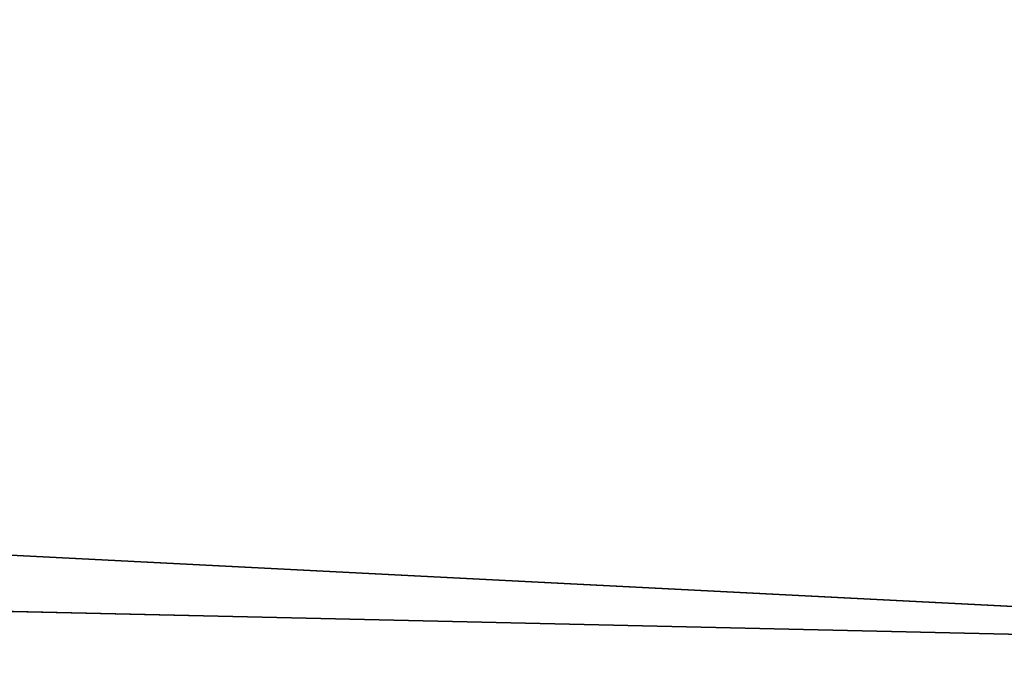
# Model space of a CAD drawing. Extents: x -775 to 775, y -775 to 775.
# Tile 162 of 256: x -12 to -6, y -743 to -739. Entities that reach past the tile are written whole.
import ezdxf

# ---------------------------------------------------------------- set-up
doc = ezdxf.new("R2010")
doc.units = 0
doc.layers.get('0').update_dxf_attribs({"color": 13, "linetype": 'CONTINUOUS'})

# ---------------------------------------------------------------- blocks, each defined once
blk = doc.blocks.new('OBJ_000001')
for p, q in [((-75.8735, -739.1208), (0, -742.997)), ((0, -742.997, 3), (-75.8735, -739.1208, 3)), ((0, -742.997, 18.222), (-75.8735, -739.1208, 18.222)), ((0, -742.997, 38.9998), (-75.8735, -739.1208, 38.9998)), ((-34.0384, -742.2229), (0, -742.997, 18.222)), ((-34.0384, -742.2229), (0, -742.997))]:
    blk.add_line(p, q)
at = {"color": 7}
mesh = blk.add_polyface(dxfattribs=at)
corners = [(0, -742.997, 3), (-75.8735, -739.1208), (0, -742.997), (-75.8735, -739.1208, 3)]
mesh.append_faces([[corners[k] for k in face] for face in [(0, 1, 2), (1, 0, 3)]], dxfattribs={"vtx0": -1, "color": 7})
mesh = blk.add_polyface(dxfattribs=at)
corners = [(-75.8735, -739.1208, 18.222), (-34.0384, -742.2229), (0, -742.997, 18.222)]
mesh.append_faces([[corners[k] for k in face] for face in [(0, 1, 2)]], dxfattribs={"color": 7})
mesh = blk.add_polyface(dxfattribs=at)
corners = [(0, -742.997, 38.9998), (-75.8735, -739.1208, 18.222), (0, -742.997, 18.222), (-75.8735, -739.1208, 38.9998)]
mesh.append_faces([[corners[k] for k in face] for face in [(0, 1, 2), (1, 0, 3)]], dxfattribs={"vtx0": -1, "color": 7})
mesh = blk.add_polyface(dxfattribs=at)
corners = [(-76.1798, -742.1052, 38.9998), (0, -745.9971, 3), (-76.1798, -742.1052, 3), (0, -745.9971, 38.9998)]
mesh.append_faces([[corners[k] for k in face] for face in [(0, 1, 2), (1, 0, 3)]], dxfattribs={"vtx0": -1, "color": 7})
mesh = blk.add_polyface(dxfattribs=at)
corners = [(0, -742.997, 18.222), (-34.0384, -742.2229), (0, -742.997)]
mesh.append_faces([[corners[k] for k in face] for face in [(0, 1, 2)]], dxfattribs={"color": 7})
blk = doc.blocks.new('SKPE74C')
blk.add_blockref('OBJ_000001', (0, 0))

msp = doc.modelspace()

# ---------------------------------------------------------------- block references
msp.add_blockref('SKPE74C', (0, 0))

doc.saveas('drawing.dxf')
